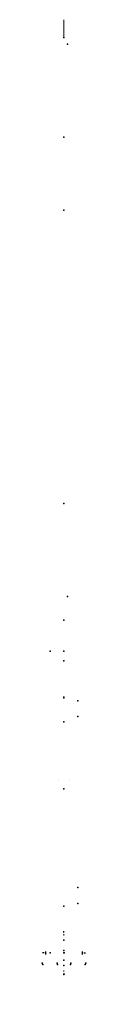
# Model space of a CAD drawing. Header units: millimetres. Extents: x -740 to -526, y -2510 to 2330.
import ezdxf

# ---------------------------------------------------------------- set-up
doc = ezdxf.new("R2010")
doc.units = ezdxf.units.MM
doc.header["$LTSCALE"] = 0.5
doc.layers.get('0').update_dxf_attribs({"lineweight": 18})
for name, color, linetype in [('04___PRT_ALL_DTM_PNT', 7, 'Continuous'), ('04___PRT_ALL_DTM_PNT_1', 7, 'Continuous'), ('04___PRT_ALL_DTM_PNT_13', 7, 'Continuous'), ('04___PRT_ALL_DTM_PNT_2', 7, 'Continuous'), ('04___PRT_ALL_DTM_PNT_26', 7, 'Continuous'), ('04___PRT_ALL_DTM_PNT_30', 7, 'Continuous'), ('04___PRT_ALL_DTM_PNT_38', 7, 'Continuous'), ('04___PRT_ALL_DTM_PNT_40', 7, 'Continuous'), ('04___PRT_ALL_DTM_PNT_42', 7, 'Continuous'), ('04___PRT_ALL_DTM_PNT_53', 7, 'Continuous'), ('04___PRT_ALL_DTM_PNT_55', 7, 'Continuous'), ('04___PRT_ALL_DTM_PNT_56', 7, 'Continuous'), ('04___PRT_ALL_DTM_PNT_57', 7, 'Continuous'), ('04___PRT_ALL_DTM_PNT_9', 7, 'Continuous'), ('04__ASM_ALL_DTM_PNT_1', 7, 'Continuous'), ('04__ASM_ALL_DTM_PNT_3', 7, 'Continuous'), ('04__ASM_ALL_DTM_PNT_7', 7, 'Continuous'), ('04__ASM_ALL_DTM_PNT_9', 7, 'Continuous'), ('1_AXIS', 7, 'Continuous'), ('3_NOGEOM_FEAT', 7, 'Continuous')]:
    doc.layers.add(name, color=color, linetype=linetype)

# ---------------------------------------------------------------- blocks, each defined once
blk = doc.blocks.new('C0E71FB1673B14B6490B0E6C7F3733C9089BFC77$$$C906BBC760572095F726B39B13C9EDE80CDE5667')
at = {"color": 8, "true_color": 0x787878}
blk.add_line((0, 0), (0, 5), dxfattribs=at)
blk.add_line((0, 0), (0, 5), dxfattribs=at)
blk = doc.blocks.new('136203')
at = {"color": 0}
blk.add_blockref('C0E71FB1673B14B6490B0E6C7F3733C9089BFC77$$$C906BBC760572095F726B39B13C9EDE80CDE5667', (0, 0), dxfattribs=at)
blk = doc.blocks.new('8320F01B0EB97EB6EE2585F224B04EBF0036AA69$$$C906BBC760572095F726B39B13C9EDE80CDE5667')
at = {"color": 8, "true_color": 0x787878}
for p, q in [((636.25, 83, 27.5), (636.25, 88, 27.5)), ((636.25, 83, -27.5), (636.25, 88, -27.5))]:
    blk.add_line(p, q, dxfattribs=at)
blk = doc.blocks.new('136204')
at = {"color": 0}
blk.add_blockref('8320F01B0EB97EB6EE2585F224B04EBF0036AA69$$$C906BBC760572095F726B39B13C9EDE80CDE5667', (0, 0), dxfattribs=at)
blk = doc.blocks.new('136205')
at = {"color": 0}
for name, p in [('136204', (0, 5)), ('136203', (0, 0))]:
    blk.add_blockref(name, p, dxfattribs=at)
blk = doc.blocks.new('DB51093F92CEAE879EC37F077DD31104C2258BFC$$$B8A4396250C5687B1D31E70758B30729E1AC4426')
at = {"color": 142, "true_color": 0x0099cc}
for p, q in [((-1952, 177), (-1952, 100.2)), ((-1952, 101.4), (-1865.7, 176.7)), ((-1952, 100.2), (-1952, 163.9)), ((-1952, 163.9), (-1952, 143.6)), ((-1865.7, -78.5), (-1865.7, 177.1)), ((-1865.7, 177.1), (-1865.7, -105.3)), ((-1865.7, 176.7), (-1865.7, 177.1)), ((-1952, 100.2), (-1952, 101.4)), ((-1865.7, -105.3), (-1865.7, 137)), ((-1952, -67.7), (-1952, -32.7)), ((-1952, -32.7), (-1952, -66.4)), ((-1952, -32.7), (-1952, -34.3)), ((-1952, -34.3), (-1865.7, -104.6)), ((-1952, -66.4), (-1952, -65.8)), ((-1865.7, -104.6), (-1865.7, -105.3))]:
    blk.add_line(p, q, dxfattribs=at)
at = {"layer": '04__ASM_ALL_DTM_PNT_1'}
for p in [(1000, 0), (1200, 0), (1500, 0)]:
    blk.add_point(p, dxfattribs=at)
blk = doc.blocks.new('F1084DD788D783C73DA8D703691876DC6C4E5B3E$$$C906BBC760572095F726B39B13C9EDE80CDE5667')
at = {"layer": '04___PRT_ALL_DTM_PNT_40'}
for p in [(-1357.5, 60, -16.5), (1357.5, 60, -16.5), (-900, 0), (900, 0)]:
    blk.add_point(p, dxfattribs=at)
blk = doc.blocks.new('100-6302-05')
at = {"color": 0}
blk.add_blockref('F1084DD788D783C73DA8D703691876DC6C4E5B3E$$$C906BBC760572095F726B39B13C9EDE80CDE5667', (0, 0), dxfattribs=at)
blk = doc.blocks.new('A3D8FF37C2D66953B1E5ED45DD96DA016356FC29$$$C906BBC760572095F726B39B13C9EDE80CDE5667')
at = {"layer": '04___PRT_ALL_DTM_PNT_38'}
for p in [(0, 41), (0, -41)]:
    blk.add_point(p, dxfattribs=at)
blk = doc.blocks.new('100-6305-2')
at = {"color": 0}
blk.add_blockref('A3D8FF37C2D66953B1E5ED45DD96DA016356FC29$$$C906BBC760572095F726B39B13C9EDE80CDE5667', (0, 0), dxfattribs=at)
blk = doc.blocks.new('100-6302')
at = {"color": 0}
blk.add_blockref('100-6302-05', (1477.5, 62), dxfattribs=at)
at = {"color": 0, "extrusion": (-1, 0, 0), "rotation": 270}
blk.add_blockref('100-6305-2', (-82, 0, -2952), dxfattribs=at)
blk = doc.blocks.new('138777')
at = {"color": 0}
for name, p in [('DB51093F92CEAE879EC37F077DD31104C2258BFC$$$B8A4396250C5687B1D31E70758B30729E1AC4426', (0, 0)), ('100-6302', (-1952, -82))]:
    blk.add_blockref(name, p, dxfattribs=at)
blk = doc.blocks.new('B42AEFDACD9DD77C7A47C21860458E3B2B18510E$$$B8A4396250C5687B1D31E70758B30729E1AC4426')
at = {"layer": '04__ASM_ALL_DTM_PNT_7'}
blk.add_point((0, 0, 167), dxfattribs=at)
blk = doc.blocks.new('138751_AF0')
at = {"color": 0}
blk.add_blockref('B42AEFDACD9DD77C7A47C21860458E3B2B18510E$$$B8A4396250C5687B1D31E70758B30729E1AC4426', (0, 0), dxfattribs=at)
blk = doc.blocks.new('99D6CB45B58115C0269677A02D9E52FC4A33F656$$$C906BBC760572095F726B39B13C9EDE80CDE5667')
at = {"layer": '04___PRT_ALL_DTM_PNT'}
for p in [(-67.5, 0), (-67.5, -83)]:
    blk.add_point(p, dxfattribs=at)
blk = doc.blocks.new('124020')
at = {"color": 0}
blk.add_blockref('99D6CB45B58115C0269677A02D9E52FC4A33F656$$$C906BBC760572095F726B39B13C9EDE80CDE5667', (0, 0), dxfattribs=at)
blk = doc.blocks.new('B3B9A7FEEB2D6712467514C82AC08D03F66FA8AC$$$C906BBC760572095F726B39B13C9EDE80CDE5667')
at = {"layer": '04___PRT_ALL_DTM_PNT_1'}
for p in [(-67.5, 0), (-67.5, -83)]:
    blk.add_point(p, dxfattribs=at)
blk = doc.blocks.new('124021')
at = {"color": 0}
blk.add_blockref('B3B9A7FEEB2D6712467514C82AC08D03F66FA8AC$$$C906BBC760572095F726B39B13C9EDE80CDE5667', (0, 0), dxfattribs=at)
blk = doc.blocks.new('124025_AF0')
at = {"color": 0, "extrusion": (0, 0.34202, -0.939693), "rotation": 180}
blk.add_blockref('124021', (0, 140, 83.5), dxfattribs=at)
at = {"color": 0, "extrusion": (0, -1, 0), "rotation": 180}
blk.add_blockref('124020', (0, 140, 83.5), dxfattribs=at)
blk = doc.blocks.new('124025_AF1')
at = {"color": 0, "extrusion": (0, 0.34202, -0.939693), "rotation": 180}
blk.add_blockref('124021', (0, 140, 83.5), dxfattribs=at)
at = {"color": 0, "extrusion": (0, -1, 0), "rotation": 180}
blk.add_blockref('124020', (0, 140, 83.5), dxfattribs=at)
blk = doc.blocks.new('124025_AF3')
at = {"color": 0, "extrusion": (0, 0.34202, -0.939693), "rotation": 180}
blk.add_blockref('124021', (0, 140, 83.5), dxfattribs=at)
at = {"color": 0, "extrusion": (0, -1, 0), "rotation": 180}
blk.add_blockref('124020', (0, 140, 83.5), dxfattribs=at)
blk = doc.blocks.new('124025_AF2')
at = {"color": 0, "extrusion": (0, 0.34202, -0.939693), "rotation": 180}
blk.add_blockref('124021', (0, 140, 83.5), dxfattribs=at)
at = {"color": 0, "extrusion": (0, -1, 0), "rotation": 180}
blk.add_blockref('124020', (0, 140, 83.5), dxfattribs=at)
blk = doc.blocks.new('D46422BA39E7C592862F269C10D7486F3AB4A676$$$C906BBC760572095F726B39B13C9EDE80CDE5667')
at = {"layer": '04___PRT_ALL_DTM_PNT_9'}
for p in [(0, 445), (0, -445)]:
    blk.add_point(p, dxfattribs=at)
blk = doc.blocks.new('124881')
at = {"color": 0}
blk.add_blockref('D46422BA39E7C592862F269C10D7486F3AB4A676$$$C906BBC760572095F726B39B13C9EDE80CDE5667', (0, 0), dxfattribs=at)
blk = doc.blocks.new('4B4268671F783A12139BA3DB4B76C12EDD310CBC$$$C906BBC760572095F726B39B13C9EDE80CDE5667')
at = {"layer": '04___PRT_ALL_DTM_PNT_13'}
for p in [(0, 545), (0, -545)]:
    blk.add_point(p, dxfattribs=at)
blk = doc.blocks.new('124890')
at = {"color": 0}
blk.add_blockref('4B4268671F783A12139BA3DB4B76C12EDD310CBC$$$C906BBC760572095F726B39B13C9EDE80CDE5667', (0, 0), dxfattribs=at)
blk = doc.blocks.new('8245EED5188FFD7CC7B8DA3E4095BE298D3CA465$$$C906BBC760572095F726B39B13C9EDE80CDE5667')
at = {"layer": '04___PRT_ALL_DTM_PNT_56'}
blk.add_point((0, 25, 2), dxfattribs=at)
blk = doc.blocks.new('125076')
at = {"color": 0}
blk.add_blockref('8245EED5188FFD7CC7B8DA3E4095BE298D3CA465$$$C906BBC760572095F726B39B13C9EDE80CDE5667', (0, 0), dxfattribs=at)
blk = doc.blocks.new('124873')
at = {"color": 0}
blk.add_blockref('125076', (0, 4.2, 13.5), dxfattribs=at)
blk = doc.blocks.new('124947')
at = {"color": 0}
blk.add_blockref('124890', (0, 0), dxfattribs=at)
at = {"color": 0, "extrusion": (0, 1, 0)}
blk.add_blockref('124873', (0, 56.8, 22), dxfattribs=at)
blk = doc.blocks.new('E950D46269CBE6658F6EDCBC9075CA86B443423B$$$C906BBC760572095F726B39B13C9EDE80CDE5667')
at = {"layer": '04___PRT_ALL_DTM_PNT_42'}
for p in [(0, 160.7, -229.5), (0, 0), (0, 0)]:
    blk.add_point(p, dxfattribs=at)
blk = doc.blocks.new('126055_AF2')
at = {"color": 0}
blk.add_blockref('E950D46269CBE6658F6EDCBC9075CA86B443423B$$$C906BBC760572095F726B39B13C9EDE80CDE5667', (0, 0), dxfattribs=at)
blk = doc.blocks.new('124960_AF1')
at = {"color": 0, "extrusion": (-0.104528, -0.340147, -0.934545), "rotation": 163.9764852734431}
blk.add_blockref('124881', (-190.3, -620, -111.4), dxfattribs=at)
at = {"color": 0, "extrusion": (0, 0, -1)}
blk.add_blockref('124025_AF3', (0, 83.5), dxfattribs=at)
at = {"color": 0, "extrusion": (0, 0.34202, 0.939693)}
blk.add_blockref('126055_AF2', (0, -203.5, 112.1), dxfattribs=at)
at = {"color": 0, "extrusion": (0, 0.939693, -0.34202), "rotation": 180}
blk.add_blockref('124025_AF2', (0, 28.6, 78.5), dxfattribs=at)
at = {"color": 0, "extrusion": (0, -1, 0), "rotation": 180}
blk.add_blockref('124947', (0, -670), dxfattribs=at)
blk = doc.blocks.new('17457D6174DB662F6F5F8B602253913236CF87F6$$$B8A4396250C5687B1D31E70758B30729E1AC4426')
at = {"layer": '04__ASM_ALL_DTM_PNT_9'}
for p in [(0, 270), (-62, 0), (62, 0)]:
    blk.add_point(p, dxfattribs=at)
blk = doc.blocks.new('1E0D89B704B15EB21831D568542FA5B396DFAE3B$$$C906BBC760572095F726B39B13C9EDE80CDE5667')
at = {"color": 252, "true_color": 0x8a9399}
blk.add_line((0, 0, -210), (-5, 0, -210), dxfattribs=at)
blk = doc.blocks.new('142700')
at = {"color": 0}
blk.add_blockref('1E0D89B704B15EB21831D568542FA5B396DFAE3B$$$C906BBC760572095F726B39B13C9EDE80CDE5667', (0, 0), dxfattribs=at)
blk = doc.blocks.new('8A9A2817B8DE6D16875152BD1FF923B5A5ED3F4F$$$B8A4396250C5687B1D31E70758B30729E1AC4426')
at = {"layer": '04__ASM_ALL_DTM_PNT_3'}
blk.add_point((0, 0, -49), dxfattribs=at)
blk = doc.blocks.new('F6CD35A19451EDD94E1E38047489F4BD148B94CB$$$C906BBC760572095F726B39B13C9EDE80CDE5667')
at = {"layer": '04___PRT_ALL_DTM_PNT_53'}
for p in [(0, 62.5, -15), (0, -62.5, -15)]:
    blk.add_point(p, dxfattribs=at)
blk = doc.blocks.new('199-808-125')
at = {"color": 0}
blk.add_blockref('F6CD35A19451EDD94E1E38047489F4BD148B94CB$$$C906BBC760572095F726B39B13C9EDE80CDE5667', (0, 0), dxfattribs=at)
blk = doc.blocks.new('74C15D33F9AF2C13420265ACB6A3EF6142C16E76$$$C906BBC760572095F726B39B13C9EDE80CDE5667')
at = {"layer": '04___PRT_ALL_DTM_PNT_57'}
for p in [(-17.8, 57.7, -39.7), (117.8, 57.7, -39.7), (-20.5, 26.1, -44.1), (120.5, 26.1, -44.1)]:
    blk.add_point(p, dxfattribs=at)
blk = doc.blocks.new('142440')
at = {"color": 0}
blk.add_blockref('74C15D33F9AF2C13420265ACB6A3EF6142C16E76$$$C906BBC760572095F726B39B13C9EDE80CDE5667', (0, 0), dxfattribs=at)
blk = doc.blocks.new('7CADA48BE6BADA0948FF8E412AF8BAFC510C067A$$$C906BBC760572095F726B39B13C9EDE80CDE5667')
at = {"layer": '04___PRT_ALL_DTM_PNT_55'}
for p in [(-17.8, 57.7, -39.7), (117.8, 57.7, -39.7), (-20.5, 26.1, -44.1), (120.5, 26.1, -44.1)]:
    blk.add_point(p, dxfattribs=at)
blk = doc.blocks.new('142441')
at = {"color": 0}
blk.add_blockref('7CADA48BE6BADA0948FF8E412AF8BAFC510C067A$$$C906BBC760572095F726B39B13C9EDE80CDE5667', (0, 0), dxfattribs=at)
blk = doc.blocks.new('142857')
at = {"color": 0}
for name in ['199-808-125', '8A9A2817B8DE6D16875152BD1FF923B5A5ED3F4F$$$B8A4396250C5687B1D31E70758B30729E1AC4426']:
    blk.add_blockref(name, (0, 0), dxfattribs=at)
at = {"color": 0, "extrusion": (0, -1, 0)}
for name, p in [('142440', (-86.5, -150.7)), ('142441', (-13.5, -150.7))]:
    blk.add_blockref(name, p, dxfattribs=at)
blk = doc.blocks.new('ADDB40B7919CFB8A70838F9C17C222678243D90D$$$C906BBC760572095F726B39B13C9EDE80CDE5667')
at = {"layer": '04___PRT_ALL_DTM_PNT_2'}
for p in [(0, 204.9, -36.1), (0, 0), (0, 0)]:
    blk.add_point(p, dxfattribs=at)
blk = doc.blocks.new('126055_AF1')
at = {"color": 0}
blk.add_blockref('ADDB40B7919CFB8A70838F9C17C222678243D90D$$$C906BBC760572095F726B39B13C9EDE80CDE5667', (0, 0), dxfattribs=at)
blk = doc.blocks.new('45C88256C58DC1FA0BA8803AAE8BF9BF66508942$$$C906BBC760572095F726B39B13C9EDE80CDE5667')
at = {"layer": '1_AXIS', "color": 250, "true_color": 0x272727}
blk.add_line((0, 0, 6.5), (0, 0, 14), dxfattribs=at)
at = {"layer": '3_NOGEOM_FEAT', "color": 250, "true_color": 0x272727}
blk.add_line((7.5, 0), (-7.5, 0), dxfattribs=at)
blk = doc.blocks.new('143004')
at = {"color": 0}
blk.add_blockref('45C88256C58DC1FA0BA8803AAE8BF9BF66508942$$$C906BBC760572095F726B39B13C9EDE80CDE5667', (0, 0), dxfattribs=at)
blk = doc.blocks.new('142480_AF0')
at = {"color": 0, "extrusion": (0.34202, 0.939693, 0), "rotation": 90}
blk.add_blockref('142857', (100.7, 0, 427.4), dxfattribs=at)
at = {"color": 0, "extrusion": (-1, 0, 0), "rotation": 90}
blk.add_blockref('126055_AF1', (-188.8, 0), dxfattribs=at)
at = {"color": 0, "extrusion": (0, 0, -1)}
blk.add_blockref('143004', (0, 294.5, 91.5), dxfattribs=at)
at = {"color": 0}
for name, p in [('143004', (0, 294.5, 91.5)), ('17457D6174DB662F6F5F8B602253913236CF87F6$$$B8A4396250C5687B1D31E70758B30729E1AC4426', (0, 0))]:
    blk.add_blockref(name, p, dxfattribs=at)
at = {"color": 0, "extrusion": (-1, 0, 0)}
blk.add_blockref('143004', (-210, 0, 93.5), dxfattribs=at)
at = {"color": 0, "extrusion": (1, 0, 0)}
blk.add_blockref('143004', (210, 0, 93.5), dxfattribs=at)
at = {"color": 0, "extrusion": (0, -1, 0)}
blk.add_blockref('142700', (-86.5, 0), dxfattribs=at)
at = {"color": 0, "extrusion": (0, -1, 0), "rotation": 180}
blk.add_blockref('142700', (86.5, 0), dxfattribs=at)
blk = doc.blocks.new('31D7C3CE5781A13223FB16EB414A6799CB7B1538$$$C906BBC760572095F726B39B13C9EDE80CDE5667')
at = {"layer": '04___PRT_ALL_DTM_PNT_30'}
for p in [(0, 158.4, -226.3), (0, 0), (0, 0)]:
    blk.add_point(p, dxfattribs=at)
blk = doc.blocks.new('126055_AF0')
at = {"color": 0}
blk.add_blockref('31D7C3CE5781A13223FB16EB414A6799CB7B1538$$$C906BBC760572095F726B39B13C9EDE80CDE5667', (0, 0), dxfattribs=at)
blk = doc.blocks.new('124971_AF0')
at = {"color": 0, "extrusion": (0, 0.939693, -0.34202)}
blk.add_blockref('124960_AF1', (0, 391.1, 1316.9), dxfattribs=at)
at = {"color": 0, "extrusion": (1, 0, 0)}
blk.add_blockref('142480_AF0', (1483.3, 891.6), dxfattribs=at)
at = {"color": 0, "extrusion": (0, 0, -1)}
blk.add_blockref('124025_AF0', (0, 83.5, -297), dxfattribs=at)
at = {"color": 0, "extrusion": (0, 0.34202, 0.939693)}
blk.add_blockref('126055_AF0', (0, -98.4, 391.1), dxfattribs=at)
at = {"color": 0, "extrusion": (0, 0.939693, -0.34202), "rotation": 180}
blk.add_blockref('124025_AF1', (0, 307.6, -23.1), dxfattribs=at)
at = {"color": 0, "rotation": 180}
blk.add_blockref('138751_AF0', (0, 0, 12), dxfattribs=at)
blk = doc.blocks.new('B0A675D4953A93B34BB20A17749AF09E265E0699$$$C906BBC760572095F726B39B13C9EDE80CDE5667')
at = {"layer": '04___PRT_ALL_DTM_PNT_26'}
for p in [(0, 848.5, -848.5), (0, 0), (0, 0)]:
    blk.add_point(p, dxfattribs=at)
blk = doc.blocks.new('126057_AF0')
at = {"color": 0}
blk.add_blockref('B0A675D4953A93B34BB20A17749AF09E265E0699$$$C906BBC760572095F726B39B13C9EDE80CDE5667', (0, 0), dxfattribs=at)
blk = doc.blocks.new('138793')
at = {"color": 0, "extrusion": (-1, 0, 0), "rotation": 270}
blk.add_blockref('126057_AF0', (-1048.5, 0, 3016.8), dxfattribs=at)
at = {"color": 0}
for name, p in [('138777', (-1152, 47)), ('136205', (0, 0))]:
    blk.add_blockref(name, p, dxfattribs=at)
at = {"color": 0, "extrusion": (0, -1, 0), "rotation": 270}
blk.add_blockref('124971_AF0', (0, 0), dxfattribs=at)

msp = doc.modelspace()

# ---------------------------------------------------------------- block references
at = {"extrusion": (-1, 4.28626e-16, 6.12323e-17)}
msp.add_blockref('138793', (774.3, 141.3, 633), dxfattribs=at)

doc.saveas('drawing.dxf')
